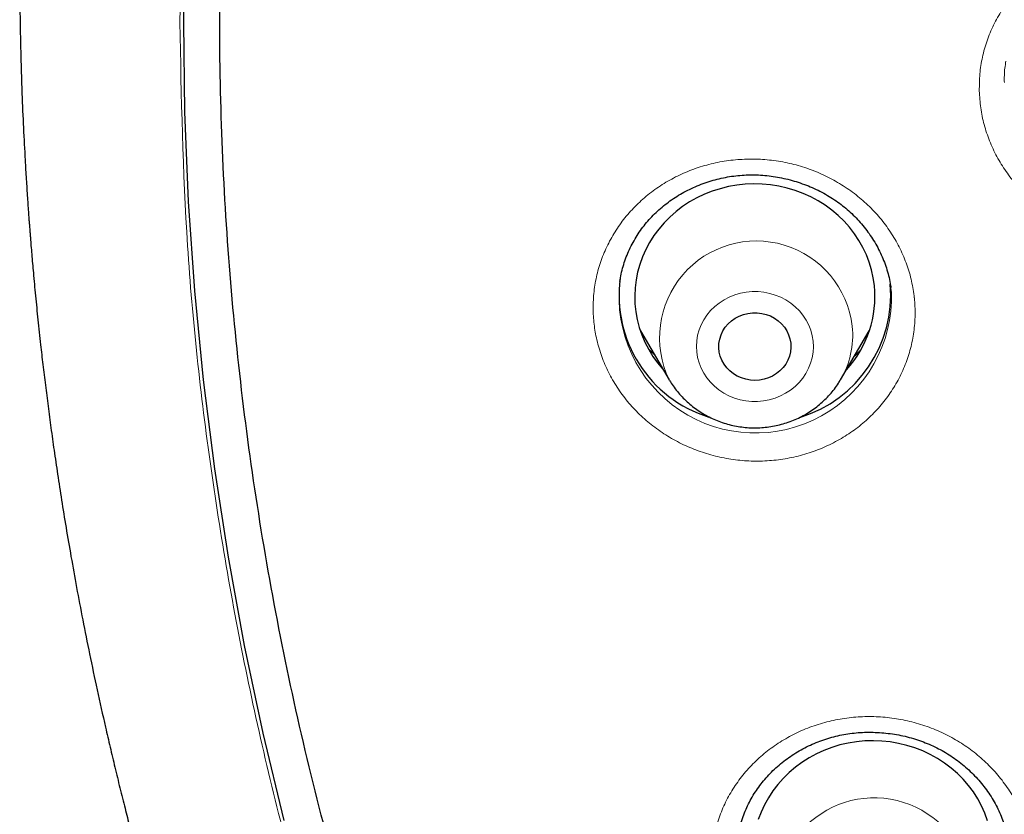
# Model space of a CAD drawing. Header units: millimetres. Extents: x 8 to 954, y 12 to 973.
# Tile 119 of 193: x 296 to 308, y 784 to 793. Entities that reach past the tile are written whole.
import ezdxf

# ---------------------------------------------------------------- set-up
doc = ezdxf.new("R2010")
doc.units = ezdxf.units.MM

msp = doc.modelspace()

# ---------------------------------------------------------------- linework, layer by layer
at = {"color": 7, "linetype": 'Continuous', "lineweight": 30}
for p, q in [((303.488, 790.178), (303.488, 790.173)), ((306.882, 790.04), (306.87, 790.114)), ((303.745, 789.557), (304.105, 788.947)), ((306.244, 788.947), (306.604, 789.557)), ((304.109, 788.94), (304.105, 788.947))]:
    msp.add_line(p, q, dxfattribs=at)
at = {"color": 252, "linetype": 'Continuous', "lineweight": 0}
msp.add_line((303.918, 789.264), (303.851, 789.327), dxfattribs=at)
at = {"color": 7, "linetype": 'Continuous', "lineweight": 30, "flags": 128}
for points in [[(299.295, 783.441), (299.032, 784.531), (298.8, 785.628), (298.599, 786.73), (298.428, 787.836), (298.288, 788.947), (298.179, 790.06), (298.101, 791.176), (298.055, 792.293), (298.039, 793.411), (298.055, 794.529)], [(306.667, 790.123), (306.653, 790.221), (306.632, 790.319), (306.603, 790.415), (306.567, 790.508), (306.524, 790.599), (306.475, 790.687), (306.419, 790.772), (306.357, 790.852), (306.289, 790.928), (306.215, 791), (306.136, 791.066), (306.053, 791.127), (305.965, 791.183), (305.873, 791.232), (305.777, 791.275), (305.679, 791.312), (305.578, 791.342), (305.475, 791.366), (305.371, 791.382), (305.265, 791.392), (305.16, 791.394), (305.054, 791.39), (304.949, 791.378), (304.845, 791.36), (304.742, 791.334), (304.642, 791.302), (304.544, 791.264), (304.45, 791.219), (304.359, 791.168), (304.272, 791.111), (304.19, 791.048), (304.113, 790.98), (304.041, 790.907), (303.974, 790.83), (303.914, 790.748), (303.859, 790.663), (303.812, 790.574), (303.771, 790.482), (303.737, 790.388), (303.71, 790.292), (303.691, 790.194), (303.679, 790.095), (303.675, 789.996), (303.677, 789.896), (303.688, 789.797), (303.706, 789.699), (303.731, 789.602), (303.763, 789.508), (303.802, 789.415), (303.848, 789.326), (303.901, 789.239), (303.96, 789.157), (304.026, 789.079), (304.03, 789.073)], [(305.622, 789.404), (305.624, 789.35), (305.619, 789.296), (305.606, 789.243), (305.586, 789.192), (305.56, 789.144), (305.527, 789.099), (305.488, 789.059), (305.444, 789.024), (305.396, 788.994), (305.344, 788.971), (305.29, 788.953), (305.233, 788.943), (305.175, 788.939), (305.118, 788.943), (305.061, 788.953), (305.006, 788.97), (304.954, 788.993), (304.906, 789.023), (304.862, 789.058), (304.823, 789.098), (304.79, 789.142), (304.763, 789.19), (304.743, 789.241), (304.73, 789.294), (304.725, 789.348), (304.726, 789.402), (304.736, 789.456), (304.752, 789.507), (304.775, 789.557), (304.805, 789.603), (304.841, 789.646), (304.882, 789.684), (304.928, 789.716), (304.978, 789.743), (305.032, 789.763), (305.088, 789.777), (305.145, 789.784), (305.202, 789.784), (305.26, 789.777), (305.315, 789.764), (305.369, 789.744), (305.419, 789.717), (305.466, 789.685), (305.507, 789.647), (305.543, 789.605), (305.573, 789.559), (305.596, 789.509), (305.613, 789.457), (305.622, 789.404)], [(308.082, 783.438), (308.048, 783.532), (308.007, 783.624), (307.959, 783.712), (307.904, 783.798), (307.843, 783.879), (307.776, 783.956), (307.704, 784.029), (307.626, 784.096), (307.544, 784.159), (307.457, 784.215), (307.366, 784.266), (307.271, 784.311), (307.173, 784.349), (307.073, 784.38), (306.97, 784.405), (306.866, 784.423), (306.761, 784.434), (306.655, 784.438), (306.549, 784.435), (306.444, 784.425), (306.34, 784.408), (306.237, 784.385), (306.136, 784.354), (306.038, 784.317), (305.943, 784.273), (305.851, 784.224), (305.763, 784.168), (305.68, 784.106), (305.602, 784.04), (305.528, 783.968), (305.461, 783.891), (305.399, 783.811), (305.343, 783.726), (305.294, 783.638), (305.252, 783.547), (305.216, 783.453)]]:
    msp.add_lwpolyline(points, dxfattribs=at)
at = {"color": 252, "linetype": 'Continuous', "lineweight": 0, "flags": 128}
msp.add_lwpolyline([(304.448, 789.295), (304.459, 789.226), (304.477, 789.159), (304.502, 789.094), (304.535, 789.031), (304.574, 788.972), (304.619, 788.917), (304.67, 788.866), (304.726, 788.821), (304.786, 788.781), (304.851, 788.747), (304.919, 788.719), (304.989, 788.698), (305.062, 788.684), (305.135, 788.677), (305.209, 788.677), (305.283, 788.683), (305.355, 788.697), (305.426, 788.718), (305.494, 788.745), (305.559, 788.779), (305.62, 788.818), (305.676, 788.863), (305.727, 788.914), (305.773, 788.968), (305.812, 789.027), (305.845, 789.09), (305.871, 789.155), (305.89, 789.222), (305.901, 789.291), (305.905, 789.36), (305.901, 789.43), (305.89, 789.498), (305.872, 789.566), (305.847, 789.631), (305.814, 789.693), (305.775, 789.753), (305.73, 789.808), (305.679, 789.858), (305.623, 789.904), (305.563, 789.944), (305.498, 789.978), (305.43, 790.005), (305.36, 790.026), (305.287, 790.04), (305.214, 790.048), (305.14, 790.048), (305.066, 790.041), (304.994, 790.027), (304.923, 790.007), (304.855, 789.979), (304.79, 789.946), (304.729, 789.906), (304.673, 789.861), (304.622, 789.811), (304.576, 789.756), (304.537, 789.697), (304.504, 789.635), (304.478, 789.57), (304.459, 789.503), (304.448, 789.434), (304.444, 789.364), (304.448, 789.295)], dxfattribs=at)
at = {"color": 252, "linetype": 'Continuous', "lineweight": 0}
for centre, radius, start, end in [((305.192, 789.473), 1.208, 6.8295, 205.8), ((305.18, 789.985), 1.703, 173.6452, 1.8623), ((305.305, 789.504), 1.092, 328.9171, 5.8785), ((306.665, 782.517), 1.208, 17.5253, 205.8017)]:
    msp.add_arc(centre, radius, start, end, dxfattribs=at)
at = {"color": 7, "linetype": 'Continuous', "lineweight": 30}
for centre, radius, start, end in [((305.07, 790.002), 1.592, 172.3208, 252.8666), ((305.271, 790.008), 1.6, 286.9639, 4.7597), ((305.318, 789.988), 1.356, 317.5629, 5.7045)]:
    msp.add_arc(centre, radius, start, end, dxfattribs=at)
at = {"color": 252, "linetype": 'Continuous', "lineweight": 0}
for points, knots in [([(297.991, 793.411), (298.009, 794.351), (298.045, 796.222), (298.345, 799.009), (298.824, 801.76), (299.499, 804.475), (300.368, 807.153), (301.425, 809.784), (302.657, 812.347), (304.059, 814.818), (305.624, 817.186), (307.354, 819.452), (309.247, 821.614), (311.294, 823.664), (313.477, 825.589), (315.778, 827.368), (318.189, 828.993), (320.709, 830.464), (323.339, 831.781), (326.066, 832.939), (328.865, 833.932), (331.716, 834.748), (334.605, 835.382), (337.533, 835.835), (340.498, 836.106), (343.489, 836.196), (346.481, 836.106), (349.447, 835.835), (352.374, 835.382), (355.263, 834.748), (358.113, 833.932), (360.913, 832.939), (363.64, 831.781), (366.27, 830.463), (368.79, 828.992), (371.201, 827.367), (373.502, 825.589), (375.684, 823.664), (377.732, 821.613), (379.625, 819.451), (381.355, 817.185), (382.92, 814.817), (384.321, 812.346), (385.554, 809.784), (386.611, 807.153), (387.479, 804.474), (388.155, 801.759), (388.634, 799.008), (388.933, 796.222), (388.969, 794.351), (388.988, 793.411)], [0, 0, 0, 0, 0.020985, 0.041789, 0.062502, 0.083215, 0.104018, 0.125, 0.145987, 0.166791, 0.187505, 0.208217, 0.229019, 0.25, 0.270986, 0.291791, 0.312505, 0.333217, 0.354019, 0.375, 0.395986, 0.416791, 0.437505, 0.458217, 0.479019, 0.5, 0.520986, 0.541791, 0.562505, 0.583217, 0.604019, 0.625, 0.645986, 0.666791, 0.687505, 0.708217, 0.729019, 0.75, 0.770986, 0.791791, 0.812505, 0.833217, 0.854019, 0.875, 0.895985, 0.916789, 0.937502, 0.958215, 0.979017, 1, 1, 1, 1]), ([(307.978, 792.556), (307.979, 792.627), (307.98, 792.768), (308.014, 792.978), (308.071, 793.183), (308.154, 793.38), (308.259, 793.567), (308.385, 793.741), (308.533, 793.901), (308.698, 794.044), (308.88, 794.168), (309.076, 794.272), (309.283, 794.355), (309.5, 794.415), (309.722, 794.452), (309.948, 794.465), (310.175, 794.454), (310.399, 794.419), (310.618, 794.361), (310.83, 794.281), (311.03, 794.178), (311.218, 794.055), (311.39, 793.914), (311.544, 793.755), (311.678, 793.582), (311.791, 793.396), (311.881, 793.199), (311.948, 792.994), (311.989, 792.789), (312.005, 792.586), (311.999, 792.383), (311.968, 792.177), (311.912, 791.971), (311.832, 791.773), (311.728, 791.586), (311.602, 791.411), (311.457, 791.25), (311.292, 791.106), (311.111, 790.981), (310.917, 790.875), (310.71, 790.791), (310.494, 790.729), (310.271, 790.691), (310.045, 790.676), (309.819, 790.686), (309.594, 790.719), (309.375, 790.775), (309.163, 790.855), (308.961, 790.956), (308.773, 791.077), (308.6, 791.218), (308.445, 791.375), (308.309, 791.548), (308.195, 791.733), (308.103, 791.929), (308.035, 792.134), (307.991, 792.344), (307.982, 792.485), (307.978, 792.556)], [0, 0, 0, 0, 0.0178302, 0.0357181, 0.0535488, 0.0714056, 0.0893185, 0.1071757, 0.1250418, 0.1429644, 0.1608306, 0.1787121, 0.19665, 0.2145308, 0.2324257, 0.2503777, 0.268273, 0.2861747, 0.3041339, 0.3220361, 0.3399355, 0.3578912, 0.3757897, 0.3936774, 0.4116206, 0.4295075, 0.4473792, 0.4653081, 0.4831792, 0.4999068, 0.5166329, 0.5344945, 0.5524133, 0.5702749, 0.5881359, 0.6060547, 0.6239157, 0.6417857, 0.6597133, 0.6775839, 0.6954694, 0.7134127, 0.7312983, 0.7491965, 0.7671519, 0.7850499, 0.8029522, 0.8209113, 0.8388138, 0.8567095, 0.8746623, 0.8925582, 0.91044, 0.9283798, 0.9462622, 0.9641557, 0.9821065, 1, 1, 1, 1]), ([(322.678, 755.392), (321.85, 755.81), (320.19, 756.649), (317.811, 758.089), (315.524, 759.652), (313.351, 761.345), (311.258, 763.193), (309.26, 765.198), (307.371, 767.363), (305.634, 769.643), (304.057, 772.023), (302.652, 774.492), (301.424, 777.038), (300.376, 779.654), (299.512, 782.334), (298.836, 785.065), (298.351, 787.831), (298.047, 790.617), (298.009, 792.48), (297.991, 793.411)], [0, 0, 0, 0, 0.056574, 0.113415, 0.17016, 0.226689, 0.283221, 0.342868, 0.402514, 0.462416, 0.522329, 0.581975, 0.64161, 0.701258, 0.760903, 0.820805, 0.880718, 0.940364, 1, 1, 1, 1]), ([(308.311, 792.928), (308.306, 792.899), (308.29, 792.81), (308.29, 792.72), (308.291, 792.66)], [0, 0, 0, 0, 0.332059, 1, 1, 1, 1]), ([(307.166, 789.969), (307.167, 789.969), (307.174, 789.898), (307.18, 789.756), (307.164, 789.544), (307.123, 789.336), (307.057, 789.135), (306.967, 788.941), (306.855, 788.759), (306.72, 788.59), (306.567, 788.437), (306.396, 788.3), (306.209, 788.184), (306.009, 788.087), (305.799, 788.012), (305.58, 787.961), (305.356, 787.933), (305.129, 787.928), (304.903, 787.947), (304.68, 787.991), (304.464, 788.057), (304.256, 788.145), (304.06, 788.255), (303.877, 788.384), (303.711, 788.532), (303.564, 788.696), (303.436, 788.874), (303.331, 789.064), (303.249, 789.263), (303.192, 789.465), (303.16, 789.667), (303.15, 789.869), (303.165, 790.077), (303.204, 790.285), (303.268, 790.488), (303.357, 790.681), (303.468, 790.864), (303.6, 791.034), (303.753, 791.189), (303.923, 791.326), (304.109, 791.445), (304.308, 791.542), (304.518, 791.618), (304.736, 791.672), (304.96, 791.701), (305.186, 791.707), (305.413, 791.69), (305.636, 791.648), (305.853, 791.583), (306.062, 791.496), (306.258, 791.387), (306.442, 791.259), (306.609, 791.113), (306.758, 790.95), (306.886, 790.772), (306.993, 790.584), (307.076, 790.385), (307.137, 790.18), (307.157, 790.039), (307.166, 789.969)], [0, 0, 0, 0, 0.0001438, 0.0179939, 0.0359004, 0.0537501, 0.0716, 0.0895066, 0.1073561, 0.1252186, 0.1431374, 0.160999, 0.1788813, 0.1968194, 0.2147017, 0.2326018, 0.2505591, 0.2684597, 0.2863688, 0.3043352, 0.3222446, 0.3401501, 0.358113, 0.3760173, 0.3939075, 0.4118538, 0.4297439, 0.4476126, 0.4655383, 0.4834076, 0.5001247, 0.5168425, 0.5346982, 0.5526112, 0.5704675, 0.5883228, 0.6062356, 0.6240911, 0.6419589, 0.6598831, 0.6777513, 0.6956393, 0.7135842, 0.7314721, 0.7493766, 0.7673383, 0.7852427, 0.8031527, 0.821119, 0.8390288, 0.8569301, 0.874889, 0.8927899, 0.9106736, 0.9286134, 0.946497, 0.9643117, 0.9821842, 1, 1, 1, 1]), ([(306.487, 789.309), (306.468, 789.288), (306.446, 789.264), (306.421, 789.243), (306.417, 789.241)], [0, 0, 0, 0, 0.8740022, 1, 1, 1, 1]), ([(308.562, 783.375), (308.562, 783.375), (308.585, 783.307), (308.62, 783.168), (308.648, 782.958), (308.651, 782.746), (308.629, 782.536), (308.581, 782.33), (308.509, 782.131), (308.413, 781.941), (308.295, 781.762), (308.157, 781.597), (307.998, 781.449), (307.823, 781.317), (307.633, 781.205), (307.429, 781.115), (307.216, 781.046), (306.996, 781), (306.771, 780.978), (306.544, 780.979), (306.319, 781.005), (306.097, 781.054), (305.882, 781.125), (305.677, 781.219), (305.484, 781.333), (305.306, 781.467), (305.145, 781.618), (305.002, 781.785), (304.881, 781.966), (304.783, 782.153), (304.71, 782.345), (304.658, 782.542), (304.629, 782.748), (304.624, 782.96), (304.645, 783.17), (304.691, 783.376), (304.762, 783.576), (304.855, 783.767), (304.972, 783.946), (305.11, 784.112), (305.267, 784.262), (305.441, 784.394), (305.631, 784.507), (305.833, 784.6), (306.046, 784.67), (306.266, 784.717), (306.491, 784.741), (306.717, 784.741), (306.943, 784.717), (307.165, 784.67), (307.38, 784.6), (307.586, 784.507), (307.78, 784.394), (307.959, 784.262), (308.121, 784.111), (308.265, 783.946), (308.388, 783.766), (308.49, 783.576), (308.538, 783.442), (308.562, 783.375)], [0, 0, 0, 0, 0.000143, 0.017994, 0.035901, 0.05375, 0.0716, 0.089506, 0.107356, 0.125218, 0.143137, 0.160999, 0.17888, 0.19682, 0.214702, 0.232602, 0.250559, 0.268459, 0.286369, 0.304336, 0.322245, 0.34015, 0.358113, 0.376018, 0.393907, 0.411854, 0.429743, 0.447613, 0.465538, 0.483408, 0.500125, 0.516842, 0.534699, 0.552611, 0.570468, 0.588323, 0.606235, 0.624091, 0.641959, 0.659883, 0.677751, 0.695639, 0.713584, 0.731473, 0.749377, 0.767338, 0.785243, 0.803152, 0.821119, 0.839028, 0.85693, 0.874889, 0.89279, 0.910673, 0.928614, 0.946496, 0.964312, 0.982185, 1, 1, 1, 1])]:
    msp.add_open_spline(points, degree=3, knots=knots, dxfattribs=at)
at = {"color": 7, "linetype": 'Continuous', "lineweight": 30}
for points, knots in [([(340.309, 751.299), (339.107, 751.406), (336.702, 751.618), (333.144, 752.282), (329.652, 753.193), (326.277, 754.361), (323.039, 755.763), (319.952, 757.388), (317.012, 759.234), (314.234, 761.292), (311.637, 763.548), (309.236, 765.989), (307.046, 768.599), (305.081, 771.362), (303.353, 774.262), (301.872, 777.281), (300.648, 780.399), (299.687, 783.598), (298.997, 786.858), (298.582, 790.158), (298.443, 793.479), (298.582, 796.801), (298.997, 800.101), (299.687, 803.361), (300.648, 806.56), (301.872, 809.678), (303.353, 812.697), (305.081, 815.597), (307.046, 818.36), (309.236, 820.97), (311.637, 823.411), (314.234, 825.667), (317.012, 827.725), (319.952, 829.571), (323.039, 831.195), (326.251, 832.587), (329.569, 833.737), (332.973, 834.64), (336.442, 835.288), (339.955, 835.679), (343.489, 835.809), (347.023, 835.679), (350.536, 835.288), (354.005, 834.64), (357.409, 833.737), (360.728, 832.587), (363.94, 831.195), (367.026, 829.571), (369.967, 827.725), (372.744, 825.667), (375.342, 823.411), (377.743, 820.97), (379.932, 818.36), (381.897, 815.597), (383.626, 812.697), (385.106, 809.678), (386.331, 806.56), (387.291, 803.361), (387.981, 800.101), (388.397, 796.801), (388.535, 793.479), (388.397, 790.158), (387.981, 786.858), (387.291, 783.598), (386.331, 780.399), (385.106, 777.281), (383.626, 774.262), (381.897, 771.362), (379.932, 768.599), (377.743, 765.989), (375.342, 763.548), (372.744, 761.292), (369.967, 759.234), (367.026, 757.388), (363.94, 755.763), (360.701, 754.361), (357.326, 753.193), (353.834, 752.282), (350.276, 751.618), (347.871, 751.406), (346.669, 751.299)], [0, 0, 0, 0, 0.013106, 0.026212, 0.039318, 0.052424, 0.065212, 0.078, 0.090788, 0.103576, 0.116364, 0.129151, 0.141939, 0.154727, 0.167515, 0.180303, 0.193091, 0.205879, 0.218667, 0.231454, 0.244242, 0.25703, 0.269818, 0.282606, 0.295394, 0.308182, 0.32097, 0.333758, 0.346545, 0.359333, 0.372121, 0.384909, 0.397697, 0.410485, 0.423273, 0.436061, 0.448848, 0.461636, 0.474424, 0.487212, 0.5, 0.512788, 0.525576, 0.538364, 0.551152, 0.563939, 0.576727, 0.589515, 0.602303, 0.615091, 0.627879, 0.640667, 0.653455, 0.666242, 0.67903, 0.691818, 0.704606, 0.717394, 0.730182, 0.74297, 0.755758, 0.768546, 0.781333, 0.794121, 0.806909, 0.819697, 0.832485, 0.845273, 0.858061, 0.870849, 0.883636, 0.896424, 0.909212, 0.922, 0.934788, 0.947576, 0.960682, 0.973788, 0.986894, 1, 1, 1, 1]), ([(295.991, 794.269), (295.991, 794.248), (295.991, 794.207), (295.991, 794.134), (295.991, 794.052), (295.991, 793.964), (295.991, 793.869), (295.992, 793.742), (295.993, 793.581), (295.996, 793.388), (296, 793.184), (296.005, 792.971), (296.011, 792.749), (296.021, 792.454), (296.036, 792.102), (296.053, 791.784), (296.065, 791.57), (296.072, 791.452), (296.08, 791.336), (296.087, 791.225), (296.094, 791.12), (296.101, 791.027), (296.106, 790.949), (296.111, 790.892), (296.114, 790.85), (296.117, 790.811), (296.121, 790.765), (296.126, 790.702), (296.132, 790.617), (296.141, 790.513), (296.151, 790.4), (296.166, 790.227), (296.188, 789.993), (296.218, 789.693), (296.249, 789.406), (296.28, 789.134), (296.311, 788.878), (296.345, 788.615), (296.381, 788.343), (296.42, 788.06), (296.465, 787.759), (296.514, 787.438), (296.57, 787.095), (296.632, 786.731), (296.702, 786.347), (296.779, 785.941), (296.864, 785.514), (296.959, 785.067), (297.045, 784.68), (297.12, 784.357), (297.18, 784.104), (297.242, 783.849), (297.304, 783.602), (297.363, 783.373), (297.416, 783.173), (297.462, 783), (297.502, 782.854), (297.536, 782.73), (297.564, 782.629), (297.586, 782.548), (297.604, 782.487), (297.617, 782.442), (297.628, 782.402), (297.641, 782.356), (297.657, 782.299), (297.678, 782.228), (297.705, 782.134), (297.741, 782.013), (297.786, 781.861), (297.838, 781.689), (297.898, 781.493), (297.966, 781.274), (298.043, 781.032), (298.129, 780.768), (298.222, 780.488), (298.319, 780.202), (298.419, 779.915), (298.59, 779.434), (298.84, 778.764), (299.177, 777.914), (299.525, 777.088), (299.86, 776.336), (300.179, 775.656), (300.477, 775.046), (300.775, 774.457), (301.072, 773.893), (301.34, 773.4), (301.578, 772.975), (301.786, 772.612), (301.956, 772.322), (302.088, 772.1), (302.18, 771.946), (302.266, 771.804), (302.343, 771.677), (302.406, 771.575), (302.457, 771.494), (302.495, 771.432), (302.527, 771.381), (302.554, 771.336), (302.583, 771.29), (302.617, 771.236), (302.662, 771.165), (302.718, 771.076), (302.788, 770.967), (302.869, 770.84), (302.962, 770.696), (303.068, 770.533), (303.186, 770.354), (303.317, 770.157), (303.461, 769.943), (303.618, 769.712), (303.807, 769.44), (304.022, 769.134), (304.259, 768.803), (304.552, 768.402), (304.9, 767.939), (305.302, 767.418), (305.698, 766.92), (306.087, 766.445), (306.469, 765.991), (306.842, 765.559), (307.205, 765.148), (307.559, 764.758), (307.901, 764.388), (308.233, 764.038), (308.553, 763.708), (308.86, 763.396), (309.155, 763.103), (309.445, 762.819), (309.734, 762.541), (310.028, 762.264), (310.323, 761.991), (310.621, 761.719), (311.064, 761.322), (311.66, 760.805), (312.416, 760.176), (313.103, 759.629), (313.713, 759.16), (314.117, 758.858), (314.396, 758.654), (314.54, 758.549), (314.667, 758.457), (314.779, 758.377), (314.876, 758.308), (314.957, 758.25), (315.022, 758.204), (315.066, 758.174), (315.093, 758.154), (315.113, 758.14), (315.138, 758.123), (315.171, 758.1), (315.221, 758.065), (315.293, 758.015), (315.391, 757.947), (315.51, 757.865), (315.652, 757.768), (315.816, 757.657), (316.002, 757.531), (316.212, 757.392), (316.444, 757.239), (316.701, 757.073), (316.981, 756.894), (317.285, 756.703), (317.614, 756.499), (317.965, 756.286), (318.339, 756.064), (318.735, 755.833), (319.156, 755.594), (319.585, 755.355), (320.021, 755.119), (320.462, 754.885), (320.923, 754.647), (321.407, 754.404), (321.74, 754.24), (321.912, 754.158), (321.915, 754.157)], [0, 0, 0, 0, 0.001286, 0.002533, 0.004186, 0.005939, 0.007857, 0.009946, 0.013573, 0.017621, 0.021591, 0.025897, 0.030492, 0.035025, 0.043688, 0.051814, 0.054257, 0.056647, 0.058983, 0.061266, 0.063344, 0.065353, 0.066928, 0.06807, 0.068793, 0.069517, 0.070434, 0.071543, 0.073383, 0.075571, 0.077883, 0.080242, 0.08605, 0.092126, 0.098472, 0.10351, 0.108705, 0.114058, 0.119568, 0.125274, 0.131388, 0.137944, 0.144941, 0.152378, 0.160257, 0.168577, 0.177337, 0.186539, 0.196182, 0.201303, 0.20654, 0.211894, 0.217157, 0.221911, 0.226142, 0.229653, 0.232699, 0.23528, 0.237397, 0.239049, 0.240341, 0.241206, 0.241909, 0.242839, 0.244063, 0.24554, 0.247273, 0.249991, 0.253166, 0.256798, 0.260885, 0.265527, 0.270643, 0.276235, 0.282277, 0.288404, 0.294494, 0.300549, 0.319237, 0.337572, 0.355555, 0.373186, 0.387038, 0.400665, 0.413922, 0.426658, 0.438873, 0.4475, 0.455847, 0.463914, 0.46762, 0.471264, 0.474643, 0.477588, 0.480098, 0.481841, 0.483288, 0.484439, 0.485429, 0.486443, 0.487678, 0.489264, 0.491416, 0.493992, 0.496994, 0.500421, 0.504274, 0.508552, 0.513255, 0.518384, 0.523938, 0.529917, 0.538139, 0.54624, 0.554194, 0.567682, 0.580726, 0.593328, 0.605487, 0.617204, 0.628478, 0.63931, 0.649699, 0.659645, 0.66915, 0.678212, 0.686832, 0.695009, 0.702745, 0.710761, 0.718641, 0.726538, 0.73445, 0.742379, 0.761558, 0.780831, 0.800199, 0.813034, 0.825911, 0.829774, 0.833241, 0.836312, 0.838987, 0.841267, 0.843278, 0.84483, 0.845925, 0.846364, 0.84681, 0.847365, 0.848101, 0.849163, 0.850955, 0.853265, 0.856091, 0.859434, 0.863294, 0.867671, 0.872564, 0.877974, 0.883923, 0.890392, 0.897381, 0.90489, 0.91292, 0.921312, 0.930206, 0.939602, 0.9495, 0.958761, 0.968421, 0.978482, 0.988942, 0.999801, 1, 1, 1, 1]), ([(303.487, 790.174), (303.492, 790.205), (303.503, 790.269), (303.528, 790.364), (303.559, 790.458), (303.596, 790.551), (303.64, 790.641), (303.689, 790.728), (303.744, 790.812), (303.804, 790.891), (303.869, 790.967), (303.939, 791.038), (304.014, 791.104), (304.093, 791.167), (304.177, 791.225), (304.266, 791.278), (304.358, 791.327), (304.454, 791.37), (304.552, 791.408), (304.653, 791.44), (304.755, 791.466), (304.858, 791.486), (304.962, 791.499), (305.065, 791.506), (305.169, 791.508), (305.273, 791.503), (305.378, 791.492), (305.483, 791.475), (305.588, 791.452), (305.691, 791.423), (305.793, 791.388), (305.892, 791.348), (305.988, 791.303), (306.08, 791.252), (306.168, 791.197), (306.251, 791.138), (306.33, 791.074), (306.404, 791.005), (306.475, 790.932), (306.541, 790.854), (306.603, 790.773), (306.659, 790.687), (306.71, 790.599), (306.755, 790.508), (306.793, 790.415), (306.826, 790.32), (306.852, 790.224), (306.867, 790.15), (306.873, 790.108), (306.874, 790.099)], [0, 0, 0, 0, 0.0211224, 0.0431166, 0.0651582, 0.0872073, 0.1092214, 0.131164, 0.1530111, 0.1747399, 0.1963275, 0.2176965, 0.239017, 0.260486, 0.282087, 0.303795, 0.325577, 0.3473972, 0.3692054, 0.3909513, 0.4125916, 0.4340887, 0.4554133, 0.4765278, 0.4974827, 0.5185806, 0.5399275, 0.5614819, 0.5831966, 0.6050136, 0.6268705, 0.6486886, 0.6703996, 0.6919456, 0.7132835, 0.7343778, 0.7552987, 0.7764025, 0.7977521, 0.8192853, 0.8409738, 0.8627791, 0.8846593, 0.9065766, 0.9284793, 0.9503266, 0.9720932, 0.9937564, 1, 1, 1, 1]), ([(303.916, 789.267), (303.898, 789.283), (303.875, 789.303), (303.854, 789.325), (303.849, 789.33)], [0, 0, 0, 0, 0.767433, 1, 1, 1, 1]), ([(306.49, 789.315), (306.482, 789.306), (306.461, 789.283), (306.437, 789.261), (306.422, 789.248)], [0, 0, 0, 0, 0.372867, 1, 1, 1, 1]), ([(304.109, 788.94), (304.123, 788.917), (304.153, 788.869), (304.205, 788.8), (304.264, 788.734), (304.327, 788.672), (304.395, 788.614), (304.467, 788.561), (304.543, 788.514), (304.622, 788.472), (304.704, 788.436), (304.789, 788.405), (304.877, 788.381), (304.965, 788.363), (305.055, 788.351), (305.146, 788.346), (305.237, 788.347), (305.328, 788.355), (305.418, 788.369), (305.506, 788.39), (305.593, 788.416), (305.677, 788.449), (305.759, 788.488), (305.838, 788.533), (305.913, 788.583), (305.984, 788.638), (306.05, 788.698), (306.112, 788.763), (306.168, 788.831), (306.212, 788.892), (306.234, 788.932), (306.242, 788.945)], [0, 0, 0, 0, 0.032225, 0.066955, 0.101734, 0.136566, 0.171463, 0.206413, 0.241421, 0.27649, 0.311608, 0.346778, 0.381991, 0.417244, 0.452533, 0.48785, 0.523187, 0.558543, 0.593903, 0.629265, 0.664622, 0.699963, 0.73528, 0.77057, 0.805826, 0.841036, 0.876203, 0.911312, 0.94636, 0.981349, 1, 1, 1, 1]), ([(304.959, 783.212), (304.964, 783.241), (304.974, 783.303), (304.997, 783.395), (305.027, 783.49), (305.063, 783.582), (305.105, 783.671), (305.153, 783.756), (305.207, 783.839), (305.266, 783.918), (305.33, 783.993), (305.4, 784.065), (305.476, 784.134), (305.556, 784.198), (305.64, 784.258), (305.728, 784.312), (305.82, 784.362), (305.915, 784.405), (306.011, 784.443), (306.11, 784.475), (306.21, 784.501), (306.311, 784.521), (306.414, 784.535), (306.519, 784.543), (306.625, 784.545), (306.732, 784.541), (306.839, 784.531), (306.946, 784.516), (307.051, 784.494), (307.154, 784.466), (307.255, 784.433), (307.352, 784.395), (307.446, 784.351), (307.536, 784.303), (307.623, 784.249), (307.707, 784.19), (307.788, 784.125), (307.865, 784.056), (307.938, 783.983), (308.006, 783.905), (308.068, 783.824), (308.126, 783.74), (308.177, 783.653), (308.222, 783.563), (308.261, 783.475), (308.281, 783.416), (308.29, 783.388)], [0, 0, 0, 0, 0.020787, 0.044103, 0.06736, 0.090523, 0.113574, 0.136481, 0.159162, 0.181803, 0.204601, 0.227531, 0.250566, 0.273677, 0.296818, 0.319938, 0.342983, 0.365909, 0.388679, 0.411259, 0.433615, 0.455791, 0.478114, 0.500693, 0.523487, 0.546444, 0.569504, 0.5926, 0.615648, 0.638577, 0.661328, 0.683853, 0.706113, 0.728189, 0.750459, 0.77297, 0.79567, 0.818527, 0.841501, 0.864552, 0.88763, 0.910692, 0.933694, 0.956604, 0.979409, 1, 1, 1, 1])]:
    msp.add_open_spline(points, degree=3, knots=knots, dxfattribs=at)

doc.saveas('drawing.dxf')
